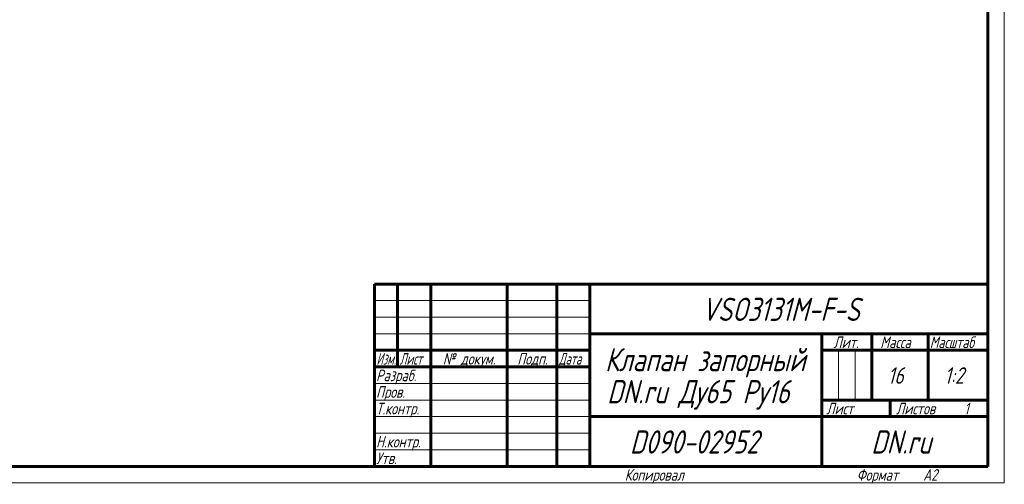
# Model space of a CAD drawing. Header units: millimetres. Extents: x 0 to 594, y 0 to 420.
# Tile 6 of 8: x 297 to 594, y 0 to 140. Entities that reach past the tile are written whole.
import ezdxf

# ---------------------------------------------------------------- set-up
doc = ezdxf.new("R2010")
doc.units = ezdxf.units.MM
doc.linetypes.add('K5LT_BASIC', pattern=[0])
doc.linetypes.add('K5LT_THIN', pattern=[0])
doc.styles.add('KTEXTSTYLE', font='txt', dxfattribs={"width": 0.96, "height": 5})

# ---------------------------------------------------------------- blocks, each defined once
blk = doc.blocks.new('U44')
at = {"color": 7, "linetype": 'K5LT_THIN', "lineweight": 18, "true_color": 0xffffff}
for p, q in [((594, 420), (594, 0)), ((404, 55), (469, 55)), ((404, 50), (469, 50)), ((404, 45), (469, 45)), ((543.96, 25), (543.96, 40)), ((548.98, 25), (548.98, 40)), ((404, 30), (469, 30)), ((404, 25), (469, 25)), ((404, 20), (469, 20)), ((404, 15), (469, 15)), ((404, 10), (469, 10)), ((594, 0), (0, 0))]:
    blk.add_line(p, q, dxfattribs=at)
at = {"color": 143, "linetype": 'K5LT_BASIC', "lineweight": 60, "true_color": 0x33acca}
for p, q in [((589, 415), (589, 5)), ((404, 60), (589, 60)), ((404, 5), (404, 60)), ((411, 35), (411, 60)), ((421, 5), (421, 60)), ((444, 5), (444, 60)), ((459, 5), (459, 60)), ((469, 5), (469, 60)), ((469, 45), (589, 45)), ((539, 5), (539, 45)), ((554, 25), (554, 45)), ((571, 25), (571, 45)), ((404, 40), (469, 40)), ((539, 40), (554, 40)), ((554, 40), (589, 40)), ((404, 35), (469, 35)), ((539, 25), (589, 25)), ((559.57, 20), (559.57, 25)), ((469, 20), (539, 20)), ((539, 20), (589, 20)), ((589, 5), (20, 5))]:
    blk.add_line(p, q, dxfattribs=at)
at = {"color": 7, "attachment_point": 1, "style": 'KTEXTSTYLE'}
for s, insert, char_height in [('\\fArial|b0|c204|p34;\\H5.0;\\W1.000;\\Q15;\\fGOST Type AU|b0|i0|c204|p34;\\Q15;\\W0.960;\\H7.00;VSO3131M-F-S', (502.72, 55.86), 7), ('\\fArial|b0|c204|p34;\\H5.0;\\W1.000;\\Q15;\\fGOST Type AU|b0|i0|c204|p34;\\Q15;\\W0.926;\\H3.50;Масштаб', (571.52, 44.18), 3.5), ('\\fArial|b0|c204|p34;\\H5.0;\\W1.000;\\Q15;\\fGOST Type AU|b0|i0|c204|p34;\\Q15;\\W0.960;\\H3.50;Лит.', (542.47, 44.18), 3.5), ('\\fArial|b0|c204|p34;\\H5.0;\\W1.000;\\Q15;\\fGOST Type AU|b0|i0|c204|p34;\\Q15;\\W0.960;\\H3.50;Масса', (556.58, 44.18), 3.5), ('\\fArial|b0|c204|p34;\\H5.0;\\W1.000;\\Q15;\\fGOST Type AU|b0|i0|c204|p34;\\Q15;\\W0.786;\\H3.50;Изм.', (404.62, 39.18), 3.5), ('\\fArial|b0|c204|p34;\\H5.0;\\W1.000;\\Q15;\\fGOST Type AU|b0|i0|c204|p34;\\Q15;\\W0.800;\\H3.50;Лист', (411.61, 39.18), 3.5), ('\\fArial|b0|c204|p34;\\H5.0;\\W1.000;\\Q15;\\fGOST Type AU|b0|i0|c204|p34;\\Q15;\\W0.960;\\H3.50;№ докум.', (424.63, 39.18), 3.5), ('\\fArial|b0|c204|p34;\\H5.0;\\W1.000;\\Q15;\\fGOST Type AU|b0|i0|c204|p34;\\Q15;\\W0.960;\\H3.50;Подп.', (447.1, 39.18), 3.5), ('\\fArial|b0|c204|p34;\\H5.0;\\W1.000;\\Q15;\\fGOST Type AU|b0|i0|c204|p34;\\Q15;\\W0.800;\\H3.50;Дата', (459.61, 39.18), 3.5), ('\\fArial|b0|c204|p34;\\H5.0;\\W1.000;\\Q15;\\fGOST Type AU|b0|i0|c204|p34;\\Q15;\\W0.960;\\H7.00;Клапан запорный', (473.56, 40.69), 7), ('\\fArial|b0|c204|p34;\\H5.0;\\W1.000;\\Q15;\\fGOST Type AU|b0|i0|c204|p34;\\Q15;\\W0.960;\\H3.50;Разраб.', (404.5, 34.18), 3.5), ('\\fArial|b0|c204|p34;\\H5.0;\\W1.000;\\Q15;\\fGOST Type AU|b0|i0|c204|p34;\\Q15;\\W0.960;16', (558.88, 34.9), 5), ('\\fArial|b0|c204|p34;\\H5.0;\\W1.000;\\Q15;\\fGOST Type AU|b0|i0|c204|p34;\\Q15;\\W0.960;{\\c16737820;1:2}', (575.92, 34.9), 5), ('\\fArial|b0|c204|p34;\\H5.0;\\W1.000;\\Q15;\\fGOST Type AU|b0|i0|c204|p34;\\Q15;\\W0.960;\\H7.00;DN.ru Ду65 Ру16', (474.2, 31.02), 7), ('\\fArial|b0|c204|p34;\\H5.0;\\W1.000;\\Q15;\\fGOST Type AU|b0|i0|c204|p34;\\Q15;\\W0.960;\\H3.50;Пров.', (404.5, 29.18), 3.5), ('\\fArial|b0|c204|p34;\\H5.0;\\W1.000;\\Q15;\\fGOST Type AU|b0|i0|c204|p34;\\Q15;\\W0.960;\\H3.50;Т.контр.', (404.5, 24.18), 3.5), ('\\fArial|b0|c204|p34;\\H5.0;\\W1.000;\\Q15;\\fGOST Type AU|b0|i0|c204|p34;\\Q15;\\W0.960;\\H3.50;Лист', (540.32, 24.18), 3.5), ('\\fArial|b0|c204|p34;\\H5.0;\\W1.000;\\Q15;\\fGOST Type AU|b0|i0|c204|p34;\\Q15;\\W0.960;\\H3.50;Листов', (561.36, 24.18), 3.5), ('\\fArial|b0|c204|p34;\\H5.0;\\W1.000;\\Q15;\\fGOST Type AU|b0|i0|c204|p34;\\Q15;\\W0.960;\\H3.50;1', (581.91, 24.18), 3.5), ('\\fArial|b0|c204|p34;\\H5.0;\\W1.000;\\Q15;\\fGOST Type AU|b0|i0|c204|p34;\\Q15;\\W0.960;\\H7.00;D090-02952', (481.06, 15.86), 7), ('\\fArial|b0|c204|p34;\\H5.0;\\W1.000;\\Q15;\\fGOST Type AU|b0|i0|c204|p34;\\Q15;\\W0.960;\\H7.00;DN.ru', (553.84, 15.86), 7), ('\\fArial|b0|c204|p34;\\H5.0;\\W1.000;\\Q15;\\fGOST Type AU|b0|i0|c204|p34;\\Q15;\\W0.960;\\H3.50;Н.контр.', (404.5, 14.18), 3.5), ('\\fArial|b0|c204|p34;\\H5.0;\\W1.000;\\Q15;\\fGOST Type AU|b0|i0|c204|p34;\\Q15;\\W0.960;\\H3.50;Утв.', (404.5, 9.18), 3.5), ('\\fArial|b0|c204|p34;\\H5.0;\\W1.000;\\Q15;\\fGOST Type AU|b0|i0|c204|p34;\\Q15;\\W0.960;\\H3.50;Копировал', (479.5, 4.18), 3.5), ('\\fArial|b0|c204|p34;\\H5.0;\\W1.000;\\Q15;\\fGOST Type AU|b0|i0|c204|p34;\\Q15;\\W0.960;\\H3.50;Формат', (549.5, 4.18), 3.5), ('\\fArial|b0|c204|p34;\\H5.0;\\W1.000;\\Q15;\\fGOST Type AU|b0|i0|c204|p34;\\Q15;\\W0.960;\\H3.50;A2', (569.5, 4.18), 3.5)]:
    blk.add_mtext(s, dxfattribs=dict(at, insert=insert, char_height=char_height))

msp = doc.modelspace()

# ---------------------------------------------------------------- block references
msp.add_blockref('U44', (0, 0))

doc.saveas('drawing.dxf')
